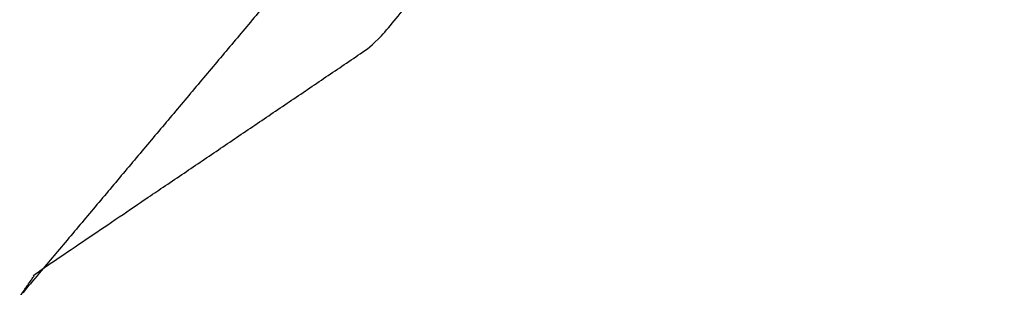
# Model space of a CAD drawing. Header units: millimetres. Extents: x -1384 to 1377, y -521 to 512.
# Tile 185 of 256: x 814 to 832, y -22 to -17. Entities that reach past the tile are written whole.
import ezdxf

# ---------------------------------------------------------------- set-up
doc = ezdxf.new("R2010")
doc.units = ezdxf.units.MM
doc.header["$MEASUREMENT"] = 0
doc.layers.add('Pude 1', color=7, linetype='Continuous', true_color=0xa300c8)

msp = doc.modelspace()

# ---------------------------------------------------------------- linework, layer by layer
at = {"layer": 'Pude 1'}
msp.add_open_spline([(937.35, 125.055, 788.743), (925.117, 110.419, 789.864), (912.884, 95.782, 790.985), (904.652, 85.914, 786.379), (896.421, 76.046, 781.773), (890.097, 68.481, 776.611), (883.774, 60.915, 771.449), (878.872, 55.055, 760.69), (873.97, 49.194, 749.932), (869.669, 44.056, 738.831), (865.368, 38.917, 727.73), (861.669, 34.5, 716.287), (857.97, 30.084, 704.844), (855.172, 26.75, 692.888), (852.375, 23.417, 680.933), (848.977, 19.361, 669.319), (845.578, 15.306, 657.705), (842.781, 11.972, 645.749), (839.984, 8.639, 633.793), (837.187, 5.305, 621.837), (834.39, 1.972, 609.881), (831.593, -1.362, 597.926), (828.795, -4.695, 585.97), (826.299, -7.668, 573.843), (823.803, -10.64, 561.716), (821.306, -13.613, 549.589), (818.81, -16.585, 537.462), (816.614, -19.197, 525.164), (814.418, -21.808, 512.866), (814.541, -21.627, 494.459), (814.664, -21.447, 476.051), (817.614, -19.449, 464.989), (820.564, -17.452, 453.927), (825.563, -11.434, 441.797), (830.561, -5.416, 429.666), (830.941, -3.387, 422.921), (831.32, -1.358, 416.176), (838.057, 6.698, 406.965), (844.794, 14.755, 397.753)], degree=2, knots=[0, 0, 0, 20.706316, 20.706316, 46.152632, 46.152632, 71.598947, 71.598947, 97.045263, 97.045263, 122.491579, 122.491579, 147.937895, 147.937895, 173.384211, 173.384211, 198.830526, 198.830526, 224.276842, 224.276842, 249.723158, 249.723158, 275.169474, 275.169474, 300.615789, 300.615789, 326.062105, 326.062105, 351.508421, 351.508421, 376.954737, 376.954737, 402.401053, 402.401053, 427.847368, 427.847368, 453.293684, 453.293684, 474, 474, 474], dxfattribs=at)

doc.saveas('drawing.dxf')
